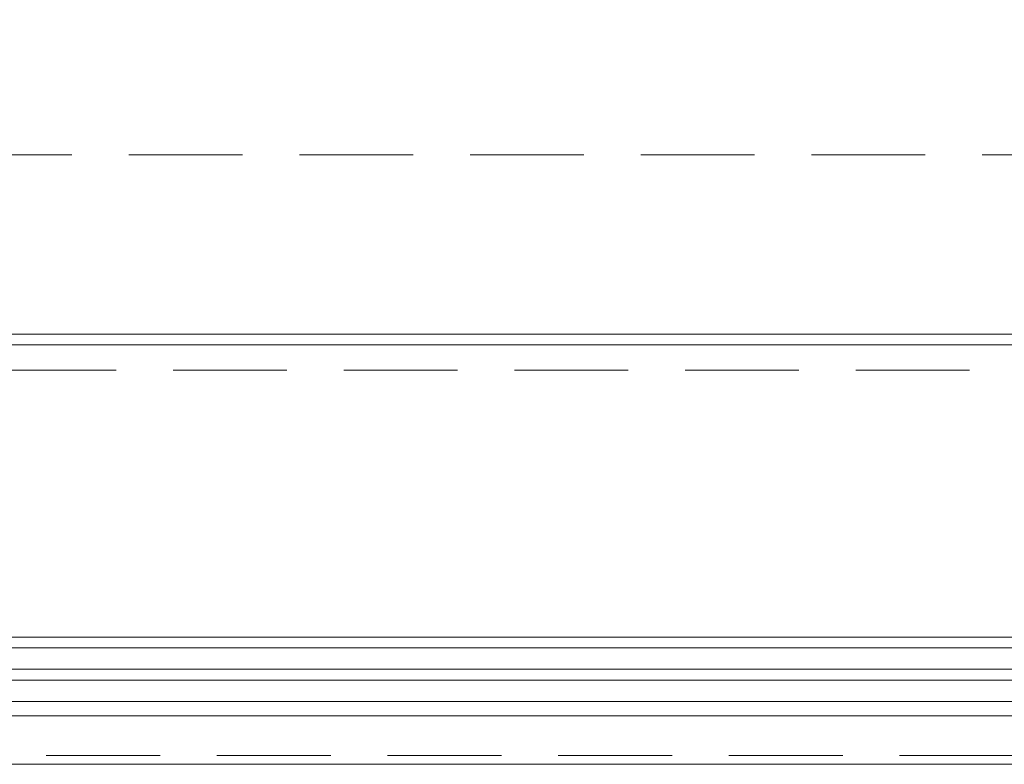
# Model space of a CAD drawing. Header units: millimetres. Extents: x 144573 to 336993, y 74252 to 247042.
# Tile 3 of 256: x 147786 to 148336, y 174615 to 175031. Entities that reach past the tile are written whole.
import ezdxf

# ---------------------------------------------------------------- set-up
doc = ezdxf.new("R2010")
doc.units = ezdxf.units.MM
doc.linetypes.add('ČÁRKOVANÁ', pattern=[19.05, 12.7, -6.35])
doc.layers.add('FASÁDA DETAILNÍ', color=255, linetype='Continuous', lineweight=0)

msp = doc.modelspace()

# ---------------------------------------------------------------- linework, layer by layer
at = {"layer": 'FASÁDA DETAILNÍ'}
for p, q in [((150554.98, 174849.259), (147717.98, 174849.259)), ((151868.479, 174686.259), (146726.48, 174686.259)), ((146726.48, 174680.259), (151881.518, 174680.259)), ((151881.518, 174668.259), (146726.48, 174668.259)), ((146726.48, 174662.259), (151881.518, 174662.259)), ((151881.518, 174650.259), (146726.48, 174650.259)), ((146726.48, 174642.259), (151868.48, 174642.259))]:
    msp.add_line(p, q, dxfattribs=at)
for points in [[(173301.48, 174615.259), (146721.48, 174615.259), (146721.48, 198295.259), (173301.48, 198295.259)], [(173061.48, 174855.259), (146961.48, 174855.259), (146961.48, 198055.259), (173061.48, 198055.259)]]:
    msp.add_lwpolyline(points, close=True, dxfattribs=at)
at = {"layer": 'FASÁDA DETAILNÍ', "linetype": 'ČÁRKOVANÁ', "ltscale": 5}
for points in [[(173296.48, 174620.259), (146726.48, 174620.259), (146726.48, 198290.259), (173296.48, 198290.259)], [(173081.48, 174835.259), (146941.48, 174835.259), (146941.48, 198075.259), (173081.48, 198075.259)], [(172961.48, 174955.259), (147061.48, 174955.259), (147061.48, 197955.259), (172961.48, 197955.259)]]:
    msp.add_lwpolyline(points, close=True, dxfattribs=at)

doc.saveas('drawing.dxf')
